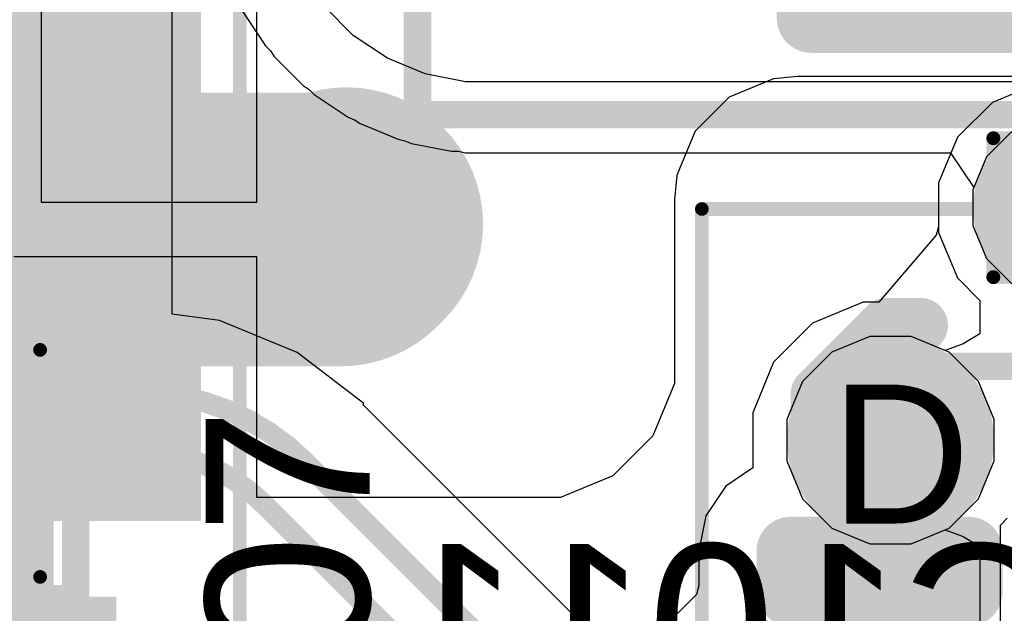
# Model space of a CAD drawing. Header units: inches. Extents: x -6 to 11.2, y -2.2 to 8.3.
# Tile 154 of 256: x 1.9888 to 2.1306, y 1.3991 to 1.4845. Entities that reach past the tile are written whole.
import ezdxf

# ---------------------------------------------------------------- set-up
doc = ezdxf.new("R2010")
doc.units = ezdxf.units.IN
doc.header["$MEASUREMENT"] = 0
for name, color, linetype in [('Board Layer Stack Bottom Overlay', 54, 'Continuous'), ('Board Layer Stack Bottom Solder', 6, 'Continuous'), ('Bottom Comp Body -Top13)-Comp Body -Bot14)', 56, 'Continuous'), ('Bottom Courtyard -Top15)-Courtyard -Bot16)', 56, 'Continuous'), ('Bottom Paste', 16, 'Continuous'), ('Dimension', 6, 'Continuous'), ('Drill Drawing', 1, 'Continuous'), ('Layer  6- Inner', 156, 'Continuous'), ('Layer 1- Top', 1, 'Continuous'), ('Layer 2- GND', 16, 'Continuous'), ('Layer 3- Inner', 16, 'Continuous'), ('Layer 4- Inner', 76, 'Continuous'), ('Layer 5- Inner', 90, 'Continuous'), ('Layer 7- PWR', 76, 'Continuous'), ('Layer 8- Bottom', 5, 'Continuous'), ('Top Comp Body -Top13)-Comp Body -Bot14)', 56, 'Continuous'), ('Top Comp Outline -Top11)-Comp Outline -Bot12)', 56, 'Continuous'), ('Top Courtyard -Top15)-Courtyard -Bot16)', 56, 'Continuous'), ('Top Overlay', 2, 'Continuous'), ('Top Paste', 8, 'Continuous'), ('Top Solder', 216, 'Continuous'), ('Via Holes', 16, 'Continuous')]:
    doc.layers.add(name, color=color, linetype=linetype)
doc.styles.add('Arial', font='txt', dxfattribs={"height": 0.2})

# ---------------------------------------------------------------- blocks, each defined once
blk = doc.blocks.new('IC0_QFN50P400X400X80_HS_25N_9')
at = {"layer": 'Layer 1- Top'}
h = blk.add_hatch(color=7, dxfattribs=at)
edge = h.paths.add_edge_path()
edge.add_arc((0.04626, 0.08858), 0.00295, 90, 180)
edge.add_line((0.04331, 0.08858), (0.04331, 0.06299))
edge.add_arc((0.04626, 0.06299), 0.00295, 180, 270)
edge.add_line((0.04626, 0.06004), (0.05217, 0.06004))
edge.add_arc((0.05217, 0.06299), 0.00295, 270, 360)
edge.add_line((0.05512, 0.06299), (0.05512, 0.08858))
edge.add_arc((0.05217, 0.08858), 0.00295, 0, 90)
edge.add_line((0.05217, 0.09154), (0.04626, 0.09154))
at = {"layer": 'Top Paste'}
h = blk.add_hatch(color=8, dxfattribs=at)
edge = h.paths.add_edge_path()
edge.add_arc((0.04626, 0.08858), 0.00295, 90, 180)
edge.add_line((0.04331, 0.08858), (0.04331, 0.06299))
edge.add_arc((0.04626, 0.06299), 0.00295, 180, 270)
edge.add_line((0.04626, 0.06004), (0.05217, 0.06004))
edge.add_arc((0.05217, 0.06299), 0.00295, 270, 360)
edge.add_line((0.05512, 0.06299), (0.05512, 0.08858))
edge.add_arc((0.05217, 0.08858), 0.00295, 0, 90)
edge.add_line((0.05217, 0.09154), (0.04626, 0.09154))
at = {"layer": 'Top Solder'}
h = blk.add_hatch(color=216, dxfattribs=at)
edge = h.paths.add_edge_path()
edge.add_arc((0.04626, 0.08858), 0.00492, 90, 180)
edge.add_line((0.04134, 0.08858), (0.04134, 0.06299))
edge.add_arc((0.04626, 0.06299), 0.00492, 180, 270)
edge.add_line((0.04626, 0.05807), (0.05217, 0.05807))
edge.add_arc((0.05217, 0.06299), 0.00492, 270, 360)
edge.add_line((0.05709, 0.06299), (0.05709, 0.08858))
edge.add_arc((0.05217, 0.08858), 0.00492, 0, 90)
edge.add_line((0.05217, 0.0935), (0.04626, 0.0935))
at = {"layer": 'Dimension'}
for points in [[(-0.0689, 0.07874, 0.00394, 0.00394, 0), (0.0689, 0.07874, 0.00394, 0.00394, 0)], [(0.0689, 0.07874, 0.00394, 0.00394, 0), (0.07874, 0.0689, 0.00394, 0.00394, 0)], [(0.07874, 0.0689, 0.00394, 0.00394, 0), (0.07874, -0.0689, 0.00394, 0.00394, 0)]]:
    blk.add_lwpolyline(points, format="xyseb", dxfattribs=at)
for points in [[(0.06791, 0.07874, 0.00197, 0.00197, 1), (0.06988, 0.07874, 0.00197, 0.00197, 1)], [(0.06791, 0.07874, 0.00197, 0.00197, 1), (0.06988, 0.07874, 0.00197, 0.00197, 1)], [(0.07776, 0.0689, 0.00197, 0.00197, 1), (0.07972, 0.0689, 0.00197, 0.00197, 1)], [(0.07776, 0.0689, 0.00197, 0.00197, 1), (0.07972, 0.0689, 0.00197, 0.00197, 1)]]:
    blk.add_lwpolyline(points, format="xyseb", close=True, dxfattribs=at)
at = {"layer": 'Top Comp Body -Top13)-Comp Body -Bot14)'}
for points in [[(-0.0689, 0.07874, 0.00394, 0.00394, 0), (0.0689, 0.07874, 0.00394, 0.00394, 0)], [(0.0689, 0.07874, 0.00394, 0.00394, 0), (0.07874, 0.0689, 0.00394, 0.00394, 0)], [(0.07874, 0.0689, 0.00394, 0.00394, 0), (0.07874, -0.0689, 0.00394, 0.00394, 0)]]:
    blk.add_lwpolyline(points, format="xyseb", dxfattribs=at)
for points in [[(0.06791, 0.07874, 0.00197, 0.00197, 1), (0.06988, 0.07874, 0.00197, 0.00197, 1)], [(0.06791, 0.07874, 0.00197, 0.00197, 1), (0.06988, 0.07874, 0.00197, 0.00197, 1)], [(0.07776, 0.0689, 0.00197, 0.00197, 1), (0.07972, 0.0689, 0.00197, 0.00197, 1)], [(0.07776, 0.0689, 0.00197, 0.00197, 1), (0.07972, 0.0689, 0.00197, 0.00197, 1)]]:
    blk.add_lwpolyline(points, format="xyseb", close=True, dxfattribs=at)
at = {"layer": 'Top Courtyard -Top15)-Courtyard -Bot16)'}
for points in [[(-0.10138, 0.10138, 0.00197, 0.00197, 0), (0.10138, 0.10138, 0.00197, 0.00197, 0)], [(0.10138, 0.10138, 0.00197, 0.00197, 0), (0.10138, -0.10138, 0.00197, 0.00197, 0)]]:
    blk.add_lwpolyline(points, format="xyseb", dxfattribs=at)
blk.add_lwpolyline([(0.10089, 0.10138, 0.000984, 0.000984, 1), (0.10187, 0.10138, 0.000984, 0.000984, 1)], format="xyseb", close=True, dxfattribs=at)
blk.add_lwpolyline([(0.10089, 0.10138, 0.000984, 0.000984, 1), (0.10187, 0.10138, 0.000984, 0.000984, 1)], format="xyseb", close=True, dxfattribs=at)
at = {"layer": 'Top Overlay'}
for points in [[(0.06988, 0.08465, 0.00787, 0.00787, 0), (0.0748, 0.08465, 0.00787, 0.00787, 0)], [(0.0748, 0.08465, 0.00787, 0.00787, 0), (0.08465, 0.0748, 0.00787, 0.00787, 0)], [(0.08465, 0.0748, 0.00787, 0.00787, 0), (0.08465, 0.06988, 0.00787, 0.00787, 0)]]:
    blk.add_lwpolyline(points, format="xyseb", dxfattribs=at)
for points in [[(0.06791, 0.08465, 0.00394, 0.00394, 1), (0.07185, 0.08465, 0.00394, 0.00394, 1)], [(0.07283, 0.08465, 0.00394, 0.00394, 1), (0.07677, 0.08465, 0.00394, 0.00394, 1)], [(0.07283, 0.08465, 0.00394, 0.00394, 1), (0.07677, 0.08465, 0.00394, 0.00394, 1)], [(0.08268, 0.0748, 0.00394, 0.00394, 1), (0.08661, 0.0748, 0.00394, 0.00394, 1)], [(0.08268, 0.0748, 0.00394, 0.00394, 1), (0.08661, 0.0748, 0.00394, 0.00394, 1)], [(0.08268, 0.06988, 0.00394, 0.00394, 1), (0.08661, 0.06988, 0.00394, 0.00394, 1)]]:
    blk.add_lwpolyline(points, format="xyseb", close=True, dxfattribs=at)
blk = doc.blocks.new('DO_214AC_U_B_14')
at = {"layer": 'Board Layer Stack Bottom Overlay'}
for points in [[(-0.085, -0.055, 0.01, 0.01, 0), (-0.085, -0.045, 0.01, 0.01, 0)], [(-0.085, -0.055, 0.01, 0.01, 0), (0.085, -0.055, 0.01, 0.01, 0)]]:
    blk.add_lwpolyline(points, format="xyseb", dxfattribs=at)
blk.add_lwpolyline([(-0.0875, -0.055, 0.005, 0.005, 1), (-0.0825, -0.055, 0.005, 0.005, 1)], format="xyseb", close=True, dxfattribs=at)
blk.add_lwpolyline([(-0.0875, -0.055, 0.005, 0.005, 1), (-0.0825, -0.055, 0.005, 0.005, 1)], format="xyseb", close=True, dxfattribs=at)
at = {"layer": 'Bottom Courtyard -Top15)-Courtyard -Bot16)'}
for points in [[(-0.14173, -0.0689, 0.00394, 0.00394, 0), (-0.14173, 0.0689, 0.00394, 0.00394, 0)], [(-0.14173, -0.0689, 0.00394, 0.00394, 0), (0.14173, -0.0689, 0.00394, 0.00394, 0)]]:
    blk.add_lwpolyline(points, format="xyseb", dxfattribs=at)
blk.add_lwpolyline([(-0.14272, -0.0689, 0.00197, 0.00197, 1), (-0.14075, -0.0689, 0.00197, 0.00197, 1)], format="xyseb", close=True, dxfattribs=at)
blk.add_lwpolyline([(-0.14272, -0.0689, 0.00197, 0.00197, 1), (-0.14075, -0.0689, 0.00197, 0.00197, 1)], format="xyseb", close=True, dxfattribs=at)
at = {"layer": 'Dimension'}
for points in [[(-0.085, -0.055, 0.00394, 0.00394, 0), (-0.085, 0.055, 0.00394, 0.00394, 0)], [(-0.085, -0.055, 0.00394, 0.00394, 0), (0.085, -0.055, 0.00394, 0.00394, 0)]]:
    blk.add_lwpolyline(points, format="xyseb", dxfattribs=at)
blk.add_lwpolyline([(-0.08598, -0.055, 0.00197, 0.00197, 1), (-0.08402, -0.055, 0.00197, 0.00197, 1)], format="xyseb", close=True, dxfattribs=at)
blk.add_lwpolyline([(-0.08598, -0.055, 0.00197, 0.00197, 1), (-0.08402, -0.055, 0.00197, 0.00197, 1)], format="xyseb", close=True, dxfattribs=at)
blk = doc.blocks.new('L15006_M_____B_145')
at = {"layer": 'Board Layer Stack Bottom Solder'}
blk.add_hatch(color=6, dxfattribs=at).paths.add_polyline_path([(0.03303, -0.04197), (0.03303, 0.04197), (0.08697, 0.04197), (0.08697, -0.04197)])
at = {"layer": 'Bottom Paste'}
blk.add_hatch(color=16, dxfattribs=at).paths.add_polyline_path([(0.035, -0.04), (0.035, 0.04), (0.085, 0.04), (0.085, -0.04)])
at = {"layer": 'Layer 8- Bottom'}
blk.add_hatch(color=7, dxfattribs=at).paths.add_polyline_path([(0.035, -0.04), (0.035, 0.04), (0.085, 0.04), (0.085, -0.04)])
at = {"layer": 'Bottom Comp Body -Top13)-Comp Body -Bot14)'}
for points in [[(0.0689, -0.05315, 0.00394, 0.00394, 0), (0.0689, 0.05315, 0.00394, 0.00394, 0)], [(-0.0689, -0.05315, 0.00394, 0.00394, 0), (0.0689, -0.05315, 0.00394, 0.00394, 0)]]:
    blk.add_lwpolyline(points, format="xyseb", dxfattribs=at)
blk.add_lwpolyline([(0.06791, -0.05315, 0.00197, 0.00197, 1), (0.06988, -0.05315, 0.00197, 0.00197, 1)], format="xyseb", close=True, dxfattribs=at)
blk.add_lwpolyline([(0.06791, -0.05315, 0.00197, 0.00197, 1), (0.06988, -0.05315, 0.00197, 0.00197, 1)], format="xyseb", close=True, dxfattribs=at)
at = {"layer": 'Bottom Courtyard -Top15)-Courtyard -Bot16)'}
blk.add_lwpolyline([(0.09252, -0.06299, 0.00197, 0.00197, 0), (0.09252, 0.06299, 0.00197, 0.00197, 0)], format="xyseb", dxfattribs=at)
blk = doc.blocks.new('L15003_M_____279')
at = {"layer": 'Layer 1- Top'}
for points in [[(-0.05546, 0.02), (-0.01146, 0.02), (-0.01146, -0.02), (-0.05546, -0.02)], [(0.01146, 0.02), (0.05546, 0.02), (0.05546, -0.02), (0.01146, -0.02)]]:
    blk.add_hatch(color=7, dxfattribs=at).paths.add_polyline_path(points)
at = {"layer": 'Top Paste'}
for points in [[(-0.05546, 0.02), (-0.01146, 0.02), (-0.01146, -0.02), (-0.05546, -0.02)], [(0.01146, 0.02), (0.05546, 0.02), (0.05546, -0.02), (0.01146, -0.02)]]:
    blk.add_hatch(color=8, dxfattribs=at).paths.add_polyline_path(points)
at = {"layer": 'Top Solder'}
for points in [[(-0.05743, 0.02197), (-0.0095, 0.02197), (-0.0095, -0.02197), (-0.05743, -0.02197)], [(0.0095, 0.02197), (0.05743, 0.02197), (0.05743, -0.02197), (0.0095, -0.02197)]]:
    blk.add_hatch(color=216, dxfattribs=at).paths.add_polyline_path(points)
at = {"layer": 'Top Comp Body -Top13)-Comp Body -Bot14)'}
for points in [[(-0.03445, 0.01889, 0.00394, 0.00394, 0), (0.03445, 0.01889, 0.00394, 0.00394, 0)], [(-0.03445, -0.0189, 0.00394, 0.00394, 0), (-0.03445, 0.01889, 0.00394, 0.00394, 0)], [(0.03445, -0.0189, 0.00394, 0.00394, 0), (0.03445, 0.01889, 0.00394, 0.00394, 0)], [(-0.03445, -0.0189, 0.00394, 0.00394, 0), (0.03445, -0.0189, 0.00394, 0.00394, 0)]]:
    blk.add_lwpolyline(points, format="xyseb", dxfattribs=at)
for points in [[(-0.03544, 0.01889, 0.00197, 0.00197, 1), (-0.03347, 0.01889, 0.00197, 0.00197, 1)], [(-0.03544, 0.01889, 0.00197, 0.00197, 1), (-0.03347, 0.01889, 0.00197, 0.00197, 1)], [(0.03346, 0.01889, 0.00197, 0.00197, 1), (0.03543, 0.01889, 0.00197, 0.00197, 1)], [(0.03346, 0.01889, 0.00197, 0.00197, 1), (0.03543, 0.01889, 0.00197, 0.00197, 1)], [(-0.03544, -0.0189, 0.00197, 0.00197, 1), (-0.03347, -0.0189, 0.00197, 0.00197, 1)], [(-0.03544, -0.0189, 0.00197, 0.00197, 1), (-0.03347, -0.0189, 0.00197, 0.00197, 1)], [(0.03346, -0.0189, 0.00197, 0.00197, 1), (0.03543, -0.0189, 0.00197, 0.00197, 1)], [(0.03346, -0.0189, 0.00197, 0.00197, 1), (0.03543, -0.0189, 0.00197, 0.00197, 1)]]:
    blk.add_lwpolyline(points, format="xyseb", close=True, dxfattribs=at)
at = {"layer": 'Top Comp Outline -Top11)-Comp Outline -Bot12)'}
for points in [[(-0.04409, -0.02205, 0.00394, 0.00394, 0), (-0.04409, 0.02205, 0.00394, 0.00394, 0)], [(-0.04409, 0.02205, 0.00394, 0.00394, 0), (0.0437, 0.02205, 0.00394, 0.00394, 0)], [(0.0437, -0.02205, 0.00394, 0.00394, 0), (0.0437, 0.02205, 0.00394, 0.00394, 0)], [(-0.04409, -0.02205, 0.00394, 0.00394, 0), (0.0437, -0.02205, 0.00394, 0.00394, 0)]]:
    blk.add_lwpolyline(points, format="xyseb", dxfattribs=at)
for points in [[(-0.04508, 0.02205, 0.00197, 0.00197, 1), (-0.04311, 0.02205, 0.00197, 0.00197, 1)], [(-0.04508, 0.02205, 0.00197, 0.00197, 1), (-0.04311, 0.02205, 0.00197, 0.00197, 1)], [(0.04272, 0.02205, 0.00197, 0.00197, 1), (0.04469, 0.02205, 0.00197, 0.00197, 1)], [(0.04272, 0.02205, 0.00197, 0.00197, 1), (0.04469, 0.02205, 0.00197, 0.00197, 1)], [(-0.04508, -0.02205, 0.00197, 0.00197, 1), (-0.04311, -0.02205, 0.00197, 0.00197, 1)], [(-0.04508, -0.02205, 0.00197, 0.00197, 1), (-0.04311, -0.02205, 0.00197, 0.00197, 1)], [(0.04272, -0.02205, 0.00197, 0.00197, 1), (0.04469, -0.02205, 0.00197, 0.00197, 1)], [(0.04272, -0.02205, 0.00197, 0.00197, 1), (0.04469, -0.02205, 0.00197, 0.00197, 1)]]:
    blk.add_lwpolyline(points, format="xyseb", close=True, dxfattribs=at)
at = {"layer": 'Top Courtyard -Top15)-Courtyard -Bot16)'}
for points in [[(-0.04646, -0.0248, 0.00197, 0.00197, 0), (-0.04646, 0.0248, 0.00197, 0.00197, 0)], [(-0.04646, 0.0248, 0.00197, 0.00197, 0), (0.04646, 0.0248, 0.00197, 0.00197, 0)], [(0.04646, -0.0248, 0.00197, 0.00197, 0), (0.04646, 0.0248, 0.00197, 0.00197, 0)], [(0, -0.0189, 0.00394, 0.00394, 0), (0, 0.0189, 0.00394, 0.00394, 0)], [(-0.0189, 0, 0.00394, 0.00394, 0), (0.0189, 0, 0.00394, 0.00394, 0)], [(-0.04646, -0.0248, 0.00197, 0.00197, 0), (0.04646, -0.0248, 0.00197, 0.00197, 0)]]:
    blk.add_lwpolyline(points, format="xyseb", dxfattribs=at)
for points in [[(-0.04695, 0.0248, 0.000984, 0.000984, 1), (-0.04596, 0.0248, 0.000984, 0.000984, 1)], [(-0.04695, 0.0248, 0.000984, 0.000984, 1), (-0.04596, 0.0248, 0.000984, 0.000984, 1)], [(0.04596, 0.0248, 0.000984, 0.000984, 1), (0.04695, 0.0248, 0.000984, 0.000984, 1)], [(0.04596, 0.0248, 0.000984, 0.000984, 1), (0.04695, 0.0248, 0.000984, 0.000984, 1)], [(-0.00098, 0.0189, 0.00197, 0.00197, 1), (0.00098, 0.0189, 0.00197, 0.00197, 1)], [(-0.01988, 0, 0.00197, 0.00197, 1), (-0.01791, 0, 0.00197, 0.00197, 1)], [(0.01791, 0, 0.00197, 0.00197, 1), (0.01988, 0, 0.00197, 0.00197, 1)], [(-0.00098, -0.0189, 0.00197, 0.00197, 1), (0.00098, -0.0189, 0.00197, 0.00197, 1)], [(-0.04695, -0.0248, 0.000984, 0.000984, 1), (-0.04596, -0.0248, 0.000984, 0.000984, 1)], [(-0.04695, -0.0248, 0.000984, 0.000984, 1), (-0.04596, -0.0248, 0.000984, 0.000984, 1)], [(0.04596, -0.0248, 0.000984, 0.000984, 1), (0.04695, -0.0248, 0.000984, 0.000984, 1)], [(0.04596, -0.0248, 0.000984, 0.000984, 1), (0.04695, -0.0248, 0.000984, 0.000984, 1)]]:
    blk.add_lwpolyline(points, format="xyseb", close=True, dxfattribs=at)
at = {"layer": 'Top Overlay'}
for points in [[(-0.04331, 0.02756, 0.008, 0.008, 0), (0.03937, 0.02756, 0.008, 0.008, 0)], [(-0.04331, -0.02756, 0.008, 0.008, 0), (0.03937, -0.02756, 0.008, 0.008, 0)]]:
    blk.add_lwpolyline(points, format="xyseb", dxfattribs=at)
for points in [[(-0.04531, 0.02756, 0.004, 0.004, 1), (-0.04131, 0.02756, 0.004, 0.004, 1)], [(0.03737, 0.02756, 0.004, 0.004, 1), (0.04137, 0.02756, 0.004, 0.004, 1)], [(-0.04531, -0.02756, 0.004, 0.004, 1), (-0.04131, -0.02756, 0.004, 0.004, 1)], [(0.03737, -0.02756, 0.004, 0.004, 1), (0.04137, -0.02756, 0.004, 0.004, 1)]]:
    blk.add_lwpolyline(points, format="xyseb", close=True, dxfattribs=at)
at = {"layer": 'Top Comp Outline -Top11)-Comp Outline -Bot12)', "style": 'Arial'}
blk.add_text('R1006', height=0.019685, rotation=360, dxfattribs=at).set_placement((-0.04428, -0.00984))
blk = doc.blocks.new('L15003_M_____280')
at = {"layer": 'Layer 1- Top'}
for points in [[(-0.05546, 0.02), (-0.01146, 0.02), (-0.01146, -0.02), (-0.05546, -0.02)], [(0.01146, 0.02), (0.05546, 0.02), (0.05546, -0.02), (0.01146, -0.02)]]:
    blk.add_hatch(color=7, dxfattribs=at).paths.add_polyline_path(points)
at = {"layer": 'Top Paste'}
for points in [[(-0.05546, 0.02), (-0.01146, 0.02), (-0.01146, -0.02), (-0.05546, -0.02)], [(0.01146, 0.02), (0.05546, 0.02), (0.05546, -0.02), (0.01146, -0.02)]]:
    blk.add_hatch(color=8, dxfattribs=at).paths.add_polyline_path(points)
at = {"layer": 'Top Solder'}
for points in [[(-0.05743, 0.02197), (-0.0095, 0.02197), (-0.0095, -0.02197), (-0.05743, -0.02197)], [(0.0095, 0.02197), (0.05743, 0.02197), (0.05743, -0.02197), (0.0095, -0.02197)]]:
    blk.add_hatch(color=216, dxfattribs=at).paths.add_polyline_path(points)
at = {"layer": 'Top Comp Body -Top13)-Comp Body -Bot14)'}
for points in [[(-0.03445, 0.01889, 0.00394, 0.00394, 0), (0.03445, 0.01889, 0.00394, 0.00394, 0)], [(-0.03445, -0.0189, 0.00394, 0.00394, 0), (-0.03445, 0.01889, 0.00394, 0.00394, 0)], [(0.03445, -0.0189, 0.00394, 0.00394, 0), (0.03445, 0.01889, 0.00394, 0.00394, 0)], [(-0.03445, -0.0189, 0.00394, 0.00394, 0), (0.03445, -0.0189, 0.00394, 0.00394, 0)]]:
    blk.add_lwpolyline(points, format="xyseb", dxfattribs=at)
for points in [[(-0.03544, 0.01889, 0.00197, 0.00197, 1), (-0.03347, 0.01889, 0.00197, 0.00197, 1)], [(-0.03544, 0.01889, 0.00197, 0.00197, 1), (-0.03347, 0.01889, 0.00197, 0.00197, 1)], [(0.03346, 0.01889, 0.00197, 0.00197, 1), (0.03543, 0.01889, 0.00197, 0.00197, 1)], [(0.03346, 0.01889, 0.00197, 0.00197, 1), (0.03543, 0.01889, 0.00197, 0.00197, 1)], [(-0.03544, -0.0189, 0.00197, 0.00197, 1), (-0.03347, -0.0189, 0.00197, 0.00197, 1)], [(-0.03544, -0.0189, 0.00197, 0.00197, 1), (-0.03347, -0.0189, 0.00197, 0.00197, 1)], [(0.03346, -0.0189, 0.00197, 0.00197, 1), (0.03543, -0.0189, 0.00197, 0.00197, 1)], [(0.03346, -0.0189, 0.00197, 0.00197, 1), (0.03543, -0.0189, 0.00197, 0.00197, 1)]]:
    blk.add_lwpolyline(points, format="xyseb", close=True, dxfattribs=at)
at = {"layer": 'Top Comp Outline -Top11)-Comp Outline -Bot12)'}
for points in [[(-0.04409, -0.02205, 0.00394, 0.00394, 0), (-0.04409, 0.02205, 0.00394, 0.00394, 0)], [(-0.04409, 0.02205, 0.00394, 0.00394, 0), (0.0437, 0.02205, 0.00394, 0.00394, 0)], [(0.0437, -0.02205, 0.00394, 0.00394, 0), (0.0437, 0.02205, 0.00394, 0.00394, 0)], [(-0.04409, -0.02205, 0.00394, 0.00394, 0), (0.0437, -0.02205, 0.00394, 0.00394, 0)]]:
    blk.add_lwpolyline(points, format="xyseb", dxfattribs=at)
for points in [[(-0.04508, 0.02205, 0.00197, 0.00197, 1), (-0.04311, 0.02205, 0.00197, 0.00197, 1)], [(-0.04508, 0.02205, 0.00197, 0.00197, 1), (-0.04311, 0.02205, 0.00197, 0.00197, 1)], [(0.04272, 0.02205, 0.00197, 0.00197, 1), (0.04469, 0.02205, 0.00197, 0.00197, 1)], [(0.04272, 0.02205, 0.00197, 0.00197, 1), (0.04469, 0.02205, 0.00197, 0.00197, 1)], [(-0.04508, -0.02205, 0.00197, 0.00197, 1), (-0.04311, -0.02205, 0.00197, 0.00197, 1)], [(-0.04508, -0.02205, 0.00197, 0.00197, 1), (-0.04311, -0.02205, 0.00197, 0.00197, 1)], [(0.04272, -0.02205, 0.00197, 0.00197, 1), (0.04469, -0.02205, 0.00197, 0.00197, 1)], [(0.04272, -0.02205, 0.00197, 0.00197, 1), (0.04469, -0.02205, 0.00197, 0.00197, 1)]]:
    blk.add_lwpolyline(points, format="xyseb", close=True, dxfattribs=at)
at = {"layer": 'Top Courtyard -Top15)-Courtyard -Bot16)'}
for points in [[(-0.04646, -0.0248, 0.00197, 0.00197, 0), (-0.04646, 0.0248, 0.00197, 0.00197, 0)], [(-0.04646, 0.0248, 0.00197, 0.00197, 0), (0.04646, 0.0248, 0.00197, 0.00197, 0)], [(0.04646, -0.0248, 0.00197, 0.00197, 0), (0.04646, 0.0248, 0.00197, 0.00197, 0)], [(0, -0.0189, 0.00394, 0.00394, 0), (0, 0.0189, 0.00394, 0.00394, 0)], [(-0.0189, 0, 0.00394, 0.00394, 0), (0.0189, 0, 0.00394, 0.00394, 0)], [(-0.04646, -0.0248, 0.00197, 0.00197, 0), (0.04646, -0.0248, 0.00197, 0.00197, 0)]]:
    blk.add_lwpolyline(points, format="xyseb", dxfattribs=at)
for points in [[(-0.04695, 0.0248, 0.000984, 0.000984, 1), (-0.04596, 0.0248, 0.000984, 0.000984, 1)], [(-0.04695, 0.0248, 0.000984, 0.000984, 1), (-0.04596, 0.0248, 0.000984, 0.000984, 1)], [(0.04596, 0.0248, 0.000984, 0.000984, 1), (0.04695, 0.0248, 0.000984, 0.000984, 1)], [(0.04596, 0.0248, 0.000984, 0.000984, 1), (0.04695, 0.0248, 0.000984, 0.000984, 1)], [(-0.00098, 0.0189, 0.00197, 0.00197, 1), (0.00098, 0.0189, 0.00197, 0.00197, 1)], [(-0.01988, 0, 0.00197, 0.00197, 1), (-0.01791, 0, 0.00197, 0.00197, 1)], [(0.01791, 0, 0.00197, 0.00197, 1), (0.01988, 0, 0.00197, 0.00197, 1)], [(-0.00098, -0.0189, 0.00197, 0.00197, 1), (0.00098, -0.0189, 0.00197, 0.00197, 1)], [(-0.04695, -0.0248, 0.000984, 0.000984, 1), (-0.04596, -0.0248, 0.000984, 0.000984, 1)], [(-0.04695, -0.0248, 0.000984, 0.000984, 1), (-0.04596, -0.0248, 0.000984, 0.000984, 1)], [(0.04596, -0.0248, 0.000984, 0.000984, 1), (0.04695, -0.0248, 0.000984, 0.000984, 1)], [(0.04596, -0.0248, 0.000984, 0.000984, 1), (0.04695, -0.0248, 0.000984, 0.000984, 1)]]:
    blk.add_lwpolyline(points, format="xyseb", close=True, dxfattribs=at)
at = {"layer": 'Top Overlay'}
for points in [[(-0.04331, 0.02756, 0.008, 0.008, 0), (0.03937, 0.02756, 0.008, 0.008, 0)], [(-0.04331, -0.02756, 0.008, 0.008, 0), (0.03937, -0.02756, 0.008, 0.008, 0)]]:
    blk.add_lwpolyline(points, format="xyseb", dxfattribs=at)
for points in [[(-0.04531, 0.02756, 0.004, 0.004, 1), (-0.04131, 0.02756, 0.004, 0.004, 1)], [(0.03737, 0.02756, 0.004, 0.004, 1), (0.04137, 0.02756, 0.004, 0.004, 1)], [(-0.04531, -0.02756, 0.004, 0.004, 1), (-0.04131, -0.02756, 0.004, 0.004, 1)], [(0.03737, -0.02756, 0.004, 0.004, 1), (0.04137, -0.02756, 0.004, 0.004, 1)]]:
    blk.add_lwpolyline(points, format="xyseb", close=True, dxfattribs=at)
at = {"layer": 'Top Comp Outline -Top11)-Comp Outline -Bot12)', "style": 'Arial'}
blk.add_text('R1005', height=0.019685, rotation=360, dxfattribs=at).set_placement((-0.04428, -0.00984))

msp = doc.modelspace()

# ---------------------------------------------------------------- hatches: boundary and pattern name
at = {"layer": 'Layer 1- Top'}
h = msp.add_hatch(color=7, dxfattribs=at)
edge = h.paths.add_edge_path()
edge.add_arc((2.11417, 1.42402), 0.00984, 0, 360)
at = {"layer": 'Layer 2- GND'}
h = msp.add_hatch(color=7, dxfattribs=at)
edge = h.paths.add_edge_path()
edge.add_arc((2.13898, 1.45748), 0.01295, 0, 360)
h = msp.add_hatch(color=7, dxfattribs=at)
edge = h.paths.add_edge_path()
edge.add_arc((2.11417, 1.42402), 0.01492, 0, 360)
at = {"layer": 'Layer 7- PWR'}
h = msp.add_hatch(color=7, dxfattribs=at)
edge = h.paths.add_edge_path()
edge.add_arc((2.13898, 1.45748), 0.01295, 0, 360)
h = msp.add_hatch(color=7, dxfattribs=at)
edge = h.paths.add_edge_path()
edge.add_arc((2.11417, 1.42402), 0.01492, 0, 360)
at = {"layer": 'Layer 8- Bottom'}
h = msp.add_hatch(color=7, dxfattribs=at)
edge = h.paths.add_edge_path()
edge.add_arc((2.11417, 1.42402), 0.00984, 0, 360)
at = {"layer": 'Via Holes'}
h = msp.add_hatch(color=7, dxfattribs=at)
edge = h.paths.add_edge_path()
edge.add_arc((2.11417, 1.42402), 0.00492, 0, 360)

# ---------------------------------------------------------------- linework, layer by layer
at = {"layer": 'Drill Drawing'}
for points in [[(2.12898, 1.46748, 0.002, 0.002, 0), (2.14898, 1.46748, 0.002, 0.002, 0)], [(2.12898, 1.44748, 0.002, 0.002, 0), (2.12898, 1.46748, 0.002, 0.002, 0)], [(2.12898, 1.44748, 0.002, 0.002, 0), (2.14898, 1.44748, 0.002, 0.002, 0)]]:
    msp.add_lwpolyline(points, format="xyseb", dxfattribs=at)
for points in [[(2.12848, 1.46748, 0.001, 0.001, 1), (2.12948, 1.46748, 0.001, 0.001, 1)], [(2.12848, 1.46748, 0.001, 0.001, 1), (2.12948, 1.46748, 0.001, 0.001, 1)], [(2.12848, 1.44748, 0.001, 0.001, 1), (2.12948, 1.44748, 0.001, 0.001, 1)], [(2.12848, 1.44748, 0.001, 0.001, 1), (2.12948, 1.44748, 0.001, 0.001, 1)]]:
    msp.add_lwpolyline(points, format="xyseb", close=True, dxfattribs=at)
at = {"layer": 'Layer  6- Inner'}
for p, q in [((2.13164, 1.46846), (2.128, 1.46482)), ((2.128, 1.46482), (2.12602, 1.46006)), ((2.12602, 1.46006), (2.12602, 1.4549)), ((2.12602, 1.4549), (2.128, 1.45014)), ((2.128, 1.45014), (2.13164, 1.4465)), ((2.11121, 1.43894), (2.10572, 1.43667)), ((2.11714, 1.43894), (2.11121, 1.43894)), ((2.12263, 1.43667), (2.11714, 1.43894)), ((2.10572, 1.43667), (2.10152, 1.43247)), ((2.12682, 1.43247), (2.12263, 1.43667)), ((2.10152, 1.43247), (2.09925, 1.42698)), ((2.12909, 1.42698), (2.12682, 1.43247)), ((2.09925, 1.42698), (2.09925, 1.42105)), ((2.12909, 1.42105), (2.12909, 1.42698)), ((2.09925, 1.42105), (2.10152, 1.41556)), ((2.12682, 1.41556), (2.12909, 1.42105)), ((2.10152, 1.41556), (2.10572, 1.41137)), ((2.12263, 1.41137), (2.12682, 1.41556)), ((2.10572, 1.41137), (2.11121, 1.40909)), ((2.11714, 1.40909), (2.12263, 1.41137)), ((2.11121, 1.40909), (2.11714, 1.40909))]:
    msp.add_line(p, q, dxfattribs=at)
at = {"layer": 'Layer 1- Top'}
for p, q in [((2.01074, 1.44216), (2.01074, 1.49181)), ((2.13542, 1.47535), (2.12885, 1.47263)), ((2.12885, 1.47263), (2.12382, 1.46761)), ((2.12382, 1.46761), (2.1211, 1.46104)), ((2.1211, 1.46104), (2.1211, 1.45477)), ((2.1211, 1.45477), (2.12076, 1.45353)), ((2.12076, 1.45353), (2.11249, 1.44386)), ((2.11023, 1.44386), (2.10293, 1.44084)), ((2.11249, 1.44386), (2.11023, 1.44386)), ((2.01757, 1.44126), (2.01074, 1.44216)), ((2.02874, 1.43663), (2.01757, 1.44126)), ((2.10293, 1.44084), (2.09735, 1.43526)), ((2.03833, 1.42928), (2.02874, 1.43663)), ((2.09735, 1.43526), (2.09433, 1.42796)), ((2.03821, 1.42916), (2.03833, 1.42928)), ((2.06119, 1.40617), (2.03821, 1.42916)), ((2.09433, 1.42796), (2.09433, 1.42007)), ((2.09436, 1.42001), (2.09046, 1.41741)), ((2.09433, 1.42007), (2.09436, 1.42001)), ((2.09046, 1.41741), (2.0876, 1.41312)), ((2.0876, 1.41312), (2.0866, 1.40807)), ((2.0866, 1.40807), (2.0866, 1.40308)), ((2.06955, 1.39782), (2.06119, 1.40617)), ((2.0866, 1.40308), (2.08624, 1.40181)), ((2.08624, 1.40181), (2.07793, 1.39352))]:
    msp.add_line(p, q, dxfattribs=at)
for points in [[(1.94646, 1.43094, 0.00299, 0.00299, 0), (2.00559, 1.43094, 0.00299, 0.00299, 0)], [(2.00559, 1.43094, 0.00299, 0.00299, -0.198912), (2.02992, 1.42087, 0.00299, 0.00299, 0)], [(2.11417, 1.40669, 0.00787, 0.00787, 0), (2.11417, 1.42402, 0.00787, 0.00787, 0)], [(1.94646, 1.42244, 0.00299, 0.00299, 0), (2.00551, 1.42244, 0.00299, 0.00299, 0)], [(2.00551, 1.42244, 0.00299, 0.00299, -0.198912), (2.02396, 1.4148, 0.00299, 0.00299, 0)], [(2.02992, 1.42087, 0.00299, 0.00299, 0), (2.06126, 1.38953, 0.00299, 0.00299, 0)], [(2.02396, 1.4148, 0.00299, 0.00299, 0), (2.05526, 1.3835, 0.00299, 0.00299, 0)], [(2.1126, 1.40512, 0.00787, 0.00787, 0), (2.11417, 1.40669, 0.00787, 0.00787, 0)]]:
    msp.add_lwpolyline(points, format="xyseb", dxfattribs=at)
for points in [[(2.00484, 1.43094, 0.0015, 0.0015, 1), (2.00634, 1.43094, 0.0015, 0.0015, 1)], [(2.00484, 1.43094, 0.0015, 0.0015, 1), (2.00634, 1.43094, 0.0015, 0.0015, 1)], [(2.1122, 1.42402, 0.00394, 0.00394, 1), (2.11614, 1.42402, 0.00394, 0.00394, 1)], [(2.00476, 1.42244, 0.0015, 0.0015, 1), (2.00626, 1.42244, 0.0015, 0.0015, 1)], [(2.00476, 1.42244, 0.0015, 0.0015, 1), (2.00626, 1.42244, 0.0015, 0.0015, 1)], [(2.02917, 1.42087, 0.0015, 0.0015, 1), (2.03067, 1.42087, 0.0015, 0.0015, 1)], [(2.02917, 1.42087, 0.0015, 0.0015, 1), (2.03067, 1.42087, 0.0015, 0.0015, 1)], [(2.02321, 1.4148, 0.0015, 0.0015, 1), (2.02471, 1.4148, 0.0015, 0.0015, 1)], [(2.02321, 1.4148, 0.0015, 0.0015, 1), (2.02471, 1.4148, 0.0015, 0.0015, 1)], [(2.1122, 1.40669, 0.00394, 0.00394, 1), (2.11614, 1.40669, 0.00394, 0.00394, 1)], [(2.1122, 1.40669, 0.00394, 0.00394, 1), (2.11614, 1.40669, 0.00394, 0.00394, 1)], [(2.11063, 1.40512, 0.00394, 0.00394, 1), (2.11457, 1.40512, 0.00394, 0.00394, 1)]]:
    msp.add_lwpolyline(points, format="xyseb", close=True, dxfattribs=at)
at = {"layer": 'Layer 3- Inner'}
for p, q in [((2.13542, 1.47535), (2.12885, 1.47263)), ((2.12885, 1.47263), (2.12382, 1.46761)), ((2.12382, 1.46761), (2.1211, 1.46104)), ((2.1211, 1.46104), (2.1211, 1.45392)), ((2.1211, 1.45392), (2.12382, 1.44736)), ((2.12382, 1.44736), (2.12705, 1.44412)), ((2.12705, 1.44412), (2.12705, 1.43931)), ((2.11121, 1.43894), (2.10572, 1.43667)), ((2.11714, 1.43894), (2.11121, 1.43894)), ((2.12205, 1.4369), (2.11714, 1.43894)), ((2.12705, 1.43931), (2.12464, 1.43787)), ((2.12464, 1.43787), (2.12205, 1.4369)), ((2.10572, 1.43667), (2.10152, 1.43247)), ((2.10152, 1.43247), (2.09925, 1.42698)), ((2.09925, 1.42698), (2.09925, 1.42105)), ((2.09925, 1.42105), (2.10152, 1.41556)), ((2.10152, 1.41556), (2.10572, 1.41137)), ((2.10572, 1.41137), (2.11121, 1.40909)), ((2.11714, 1.40909), (2.12205, 1.41113)), ((2.12205, 1.41113), (2.12464, 1.41016)), ((2.12464, 1.41016), (2.12705, 1.40872)), ((2.11121, 1.40909), (2.11714, 1.40909)), ((2.12705, 1.40872), (2.12705, 1.30157))]:
    msp.add_line(p, q, dxfattribs=at)
at = {"layer": 'Layer 4- Inner'}
for p, q in [((2.03683, 1.48227), (2.03266, 1.48644)), ((2.02091, 1.48567), (2.02419, 1.48077)), ((2.04173, 1.479), (2.03683, 1.48227)), ((2.02419, 1.48077), (2.0249, 1.48006)), ((2.0249, 1.48006), (2.02545, 1.47923)), ((2.02545, 1.47923), (2.02962, 1.47506)), ((2.04718, 1.47674), (2.04173, 1.479)), ((2.05296, 1.47559), (2.04718, 1.47674)), ((2.02962, 1.47506), (2.03046, 1.4745)), ((2.03046, 1.4745), (2.03117, 1.47379)), ((2.53887, 1.47559), (2.05296, 1.47559)), ((2.03117, 1.47379), (2.03607, 1.47052)), ((2.03607, 1.47052), (2.037, 1.47013)), ((2.037, 1.47013), (2.03783, 1.46958)), ((2.03783, 1.46958), (2.04328, 1.46732)), ((2.04328, 1.46732), (2.04426, 1.46712)), ((2.04426, 1.46712), (2.04519, 1.46674)), ((2.04519, 1.46674), (2.05097, 1.46559)), ((2.05097, 1.46559), (2.05197, 1.46559)), ((2.05197, 1.46559), (2.05296, 1.46539)), ((2.05296, 1.46539), (2.12282, 1.46539)), ((2.12282, 1.46539), (2.12616, 1.46039)), ((2.12616, 1.46039), (2.12602, 1.46006)), ((2.12602, 1.46006), (2.12602, 1.4549)), ((2.12602, 1.4549), (2.128, 1.45014)), ((2.128, 1.45014), (2.13164, 1.4465)), ((2.11121, 1.43894), (2.10572, 1.43667)), ((2.11714, 1.43894), (2.11121, 1.43894)), ((2.12263, 1.43667), (2.11714, 1.43894)), ((2.10572, 1.43667), (2.10152, 1.43247)), ((2.12682, 1.43247), (2.12263, 1.43667)), ((2.10152, 1.43247), (2.09925, 1.42698)), ((2.12909, 1.42698), (2.12682, 1.43247)), ((2.09925, 1.42698), (2.09925, 1.42105)), ((2.12909, 1.42105), (2.12909, 1.42698)), ((2.09925, 1.42105), (2.10152, 1.41556)), ((2.12682, 1.41556), (2.12909, 1.42105)), ((2.10152, 1.41556), (2.10572, 1.41137)), ((2.12263, 1.41137), (2.12682, 1.41556)), ((2.10572, 1.41137), (2.11121, 1.40909)), ((2.11714, 1.40909), (2.12263, 1.41137)), ((2.11121, 1.40909), (2.11714, 1.40909))]:
    msp.add_line(p, q, dxfattribs=at)
at = {"layer": 'Layer 5- Inner'}
for p, q in [((2.13164, 1.46846), (2.128, 1.46482)), ((2.128, 1.46482), (2.12602, 1.46006)), ((2.12602, 1.46006), (2.12602, 1.4549)), ((2.12602, 1.4549), (2.128, 1.45014)), ((2.128, 1.45014), (2.13164, 1.4465)), ((2.11121, 1.43894), (2.10572, 1.43667)), ((2.11714, 1.43894), (2.11121, 1.43894)), ((2.12263, 1.43667), (2.11714, 1.43894)), ((2.10572, 1.43667), (2.10152, 1.43247)), ((2.12682, 1.43247), (2.12263, 1.43667)), ((2.10152, 1.43247), (2.09925, 1.42698)), ((2.12909, 1.42698), (2.12682, 1.43247)), ((2.09925, 1.42698), (2.09925, 1.42105)), ((2.12909, 1.42105), (2.12909, 1.42698)), ((2.09925, 1.42105), (2.10152, 1.41556)), ((2.12682, 1.41556), (2.12909, 1.42105)), ((2.10152, 1.41556), (2.10572, 1.41137)), ((2.12263, 1.41137), (2.12682, 1.41556)), ((2.10572, 1.41137), (2.11121, 1.40909)), ((2.11714, 1.40909), (2.12263, 1.41137)), ((2.11121, 1.40909), (2.11714, 1.40909))]:
    msp.add_line(p, q, dxfattribs=at)
at = {"layer": 'Layer 8- Bottom'}
for p, q in [((1.99189, 1.50433), (1.99189, 1.45827)), ((2.02295, 1.45827), (2.02295, 1.50433)), ((2.09733, 1.47604), (2.09094, 1.47339)), ((2.10079, 1.47638), (2.09733, 1.47604)), ((2.18425, 1.47638), (2.10079, 1.47638)), ((2.09094, 1.47339), (2.08606, 1.4685)), ((2.08606, 1.4685), (2.08391, 1.46332)), ((2.08391, 1.46332), (2.08341, 1.46212)), ((2.08341, 1.46212), (2.08307, 1.45866)), ((1.99189, 1.45827), (2.02295, 1.45827)), ((2.08307, 1.45866), (2.08307, 1.45866)), ((2.08307, 1.45866), (2.08307, 1.45866)), ((2.08307, 1.45866), (2.08307, 1.43215)), ((2.02295, 1.45039), (1.98795, 1.45039)), ((2.02295, 1.41575), (2.02295, 1.45039)), ((2.08307, 1.43215), (2.07995, 1.42462)), ((2.07995, 1.42462), (2.0742, 1.41886)), ((2.0742, 1.41886), (2.06667, 1.41575)), ((2.06667, 1.41575), (2.02295, 1.41575)), ((2.13, 1.41178), (2.13099, 1.41278)), ((2.13, 1.37634), (2.13, 1.41178))]:
    msp.add_line(p, q, dxfattribs=at)
for points in [[(1.98795, 1.45433, 0.0315, 0.0315, 0), (1.98795, 1.59646, 0.0315, 0.0315, 0)], [(2.03504, 1.45433, 0.03937, 0.03937, 0), (2.03583, 1.45512, 0.03937, 0.03937, 0)], [(1.98795, 1.45433, 0.03937, 0.03937, 0), (2.03504, 1.45433, 0.03937, 0.03937, 0)], [(1.9878, 1.3748, 0.01181, 0.01181, 0), (1.9878, 1.45417, 0.01181, 0.01181, 0)], [(2.11378, 1.42362, 0.01181, 0.01181, 0), (2.11417, 1.42402, 0.01181, 0.01181, 0)], [(2.11378, 1.3563, 0.01181, 0.01181, 0), (2.11378, 1.42362, 0.01181, 0.01181, 0)]]:
    msp.add_lwpolyline(points, format="xyseb", dxfattribs=at)
for points in [[(2.02598, 1.45512, 0.01969, 0.01969, 1), (2.04567, 1.45512, 0.01969, 0.01969, 1)], [(1.97811, 1.45433, 0.01969, 0.01969, 1), (1.9978, 1.45433, 0.01969, 0.01969, 1)], [(2.0252, 1.45433, 0.01969, 0.01969, 1), (2.04488, 1.45433, 0.01969, 0.01969, 1)], [(2.0252, 1.45433, 0.01969, 0.01969, 1), (2.04488, 1.45433, 0.01969, 0.01969, 1)], [(1.98008, 1.45433, 0.01575, 0.01575, 1), (1.99583, 1.45433, 0.01575, 0.01575, 1)], [(1.98484, 1.45417, 0.00591, 0.00591, 1), (1.99075, 1.45417, 0.00591, 0.00591, 1)], [(2.11083, 1.42362, 0.00591, 0.00591, 1), (2.11673, 1.42362, 0.00591, 0.00591, 1)], [(2.11083, 1.42362, 0.00591, 0.00591, 1), (2.11673, 1.42362, 0.00591, 0.00591, 1)], [(2.11122, 1.42402, 0.00591, 0.00591, 1), (2.11713, 1.42402, 0.00591, 0.00591, 1)]]:
    msp.add_lwpolyline(points, format="xyseb", close=True, dxfattribs=at)

# ---------------------------------------------------------------- block references
for name, p in [('DO_214AC_U_B_14', (2.1878, 1.53976)), ('L15006_M_____B_145', (1.92795, 1.45433)), ('L15003_M_____280', (1.94528, 1.46181)), ('L15003_M_____279', (1.94528, 1.37953))]:
    msp.add_blockref(name, p)
at = {"rotation": 90}
msp.add_blockref('IC0_QFN50P400X400X80_HS_25N_9', (2.18839, 1.35591), dxfattribs=at)

# ---------------------------------------------------------------- texts
at = {"layer": 'Board Layer Stack Bottom Overlay', "style": 'Arial', "text_generation_flag": 2}
msp.add_text('C1011', height=0.023622, dxfattribs=at).set_placement((2.13975, 1.38544))
at = {"layer": 'Drill Drawing', "style": 'Arial'}
msp.add_text('D', height=0.02, dxfattribs=at).set_placement((2.10551, 1.41202))
at = {"layer": 'Top Overlay', "style": 'Arial'}
msp.add_text('R1007', height=0.023622, rotation=90, dxfattribs=at).set_placement((2.03917, 1.33151))

doc.saveas('drawing.dxf')
